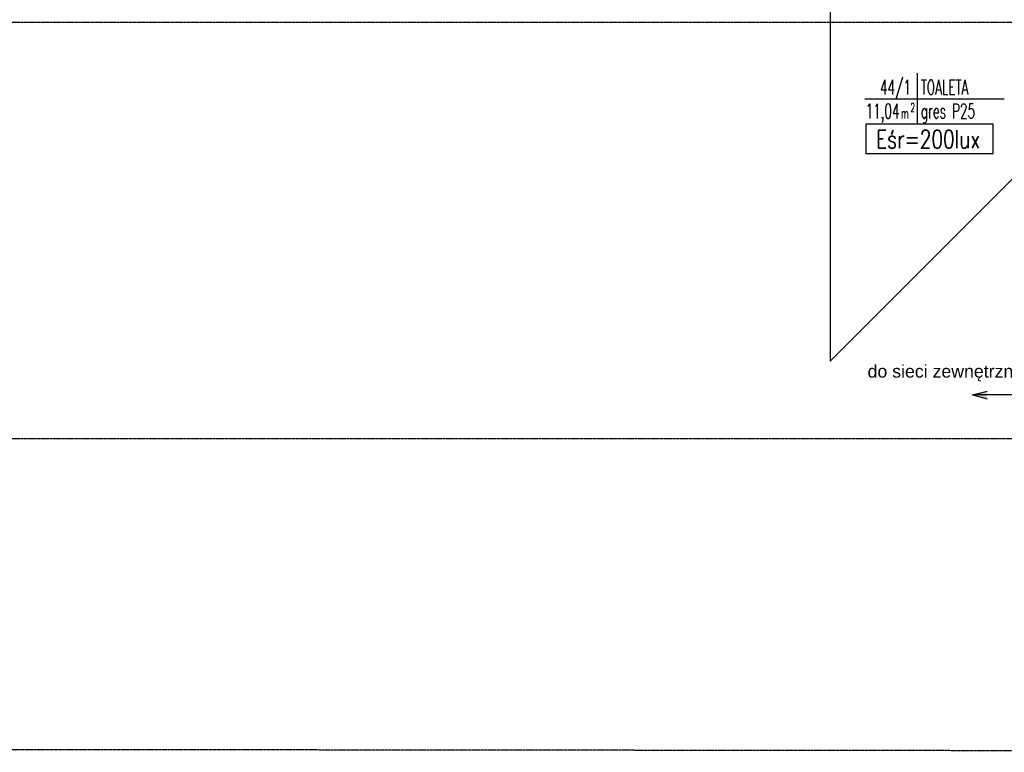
# Model space of a CAD drawing. Header units: inches. Extents: x -281236 to -70395, y 38777 to 102341.
# Tile 101 of 244: x -140771 to -139684, y 48180 to 48990. Entities that reach past the tile are written whole.
import ezdxf
from ezdxf.enums import TextEntityAlignment as Align

# ---------------------------------------------------------------- set-up
doc = ezdxf.new("R2010")
doc.units = ezdxf.units.IN
doc.header["$MEASUREMENT"] = 0
doc.linetypes.add('CENTER', pattern=[2, 1.25, -0.25, 0.25, -0.25])
doc.layers.get('0').update_dxf_attribs({"color": 101})
for name, color, linetype in [('E-90', 6, 'Continuous'), ('E-OPIS-POM', 6, 'Continuous'), ('E35', 6, 'Continuous'), ('Ins-wod', 152, 'Continuous'), ('Os-osie glowne', 8, 'CENTER')]:
    doc.layers.add(name, color=color, linetype=linetype)
doc.styles.add('KA wymiar', font='romans.shx', dxfattribs={"width": 0.6})
doc.styles.add('ROMANS', font='romans', dxfattribs={"width": 0.85})
doc.styles.add('TYTUL2', font='ARIAL.TTF')

# ---------------------------------------------------------------- blocks, each defined once
blk = doc.blocks.new('pow')
for p, q in [((0, 0.523), (0, -0.523)), ((-1.075, 0), (1.78, 0))]:
    blk.add_line(p, q)
at = {"style": 'KA wymiar', "width": 0.6}
for s, height, p in [('2', 0.18, (-0.139, -0.27)), ('m', 0.21, (-0.333, -0.401))]:
    blk.add_text(s, height=height, dxfattribs=at).set_placement(p)
for tag, p in [('01', (-0.131, 0.084)), ('000.00', (-0.364, -0.401))]:
    blk.add_attdef(tag, text='', height=0.3, dxfattribs=at).set_placement(p, align=Align.RIGHT)
for tag, p in [('POMIESZCZENIE', (0.071, 0.084)), ('POSADZKA', (0.071, -0.401))]:
    blk.add_attdef(tag, p, '', height=0.3, dxfattribs=at)

msp = doc.modelspace()

# ---------------------------------------------------------------- hatches: boundary and pattern name
at = {"layer": 'Ins-wod'}
msp.add_hatch(color=256, dxfattribs=at).paths.add_polyline_path([(-139703.18, 48579.01), (-139703.18, 48570.66), (-139719.22, 48574.83)])

# ---------------------------------------------------------------- linework, layer by layer
at = {"layer": 'E35'}
for p, q in [((-139876.59, 48612.34), (-139238.83, 49250.1)), ((-139876.59, 49214.64), (-139876.59, 48612.34))]:
    msp.add_line(p, q, dxfattribs=at)
at = {"layer": 'E35', "linetype": 'Continuous', "ltscale": 0.3}
msp.add_lwpolyline([(-139836.86, 48841.7), (-139696.52, 48841.7), (-139696.52, 48873.97), (-139836.86, 48873.97)], close=True, dxfattribs=at)
at = {"layer": 'Ins-wod'}
for p, q in [((-139719.22, 48574.83), (-139703.18, 48579.01)), ((-139671.99, 48574.83), (-139719.22, 48574.83)), ((-139719.22, 48574.83), (-139703.18, 48570.66))]:
    msp.add_line(p, q, dxfattribs=at)
at = {"layer": 'Os-osie glowne'}
msp.add_line((-138010.88, 48179.92), (-143318.47, 48185.52), dxfattribs=at)
for points in [[(-143318.47, 48986.7), (-138010.88, 48986.7)], [(-143318.47, 48526.7), (-138010.88, 48526.7)]]:
    msp.add_lwpolyline(points, dxfattribs=at)

# ---------------------------------------------------------------- block references
at = {"layer": 'E-OPIS-POM', "xscale": 54, "yscale": 54, "zscale": 54}
msp.add_blockref('pow', (-139780.22, 48902.21), dxfattribs=at).add_auto_attribs({'000.00': '11,04', '01': '44/1', 'POMIESZCZENIE': 'TOALETA', 'POSADZKA': 'gres P25'})

# ---------------------------------------------------------------- texts
at = {"layer": 'E-90', "style": 'ROMANS', "width": 0.75}
msp.add_text('Eśr=200lux', height=20, rotation=360, dxfattribs=at).set_placement((-139768.2, 48857.54), align=Align.MIDDLE)
at = {"layer": 'Ins-wod', "style": 'TYTUL2'}
msp.add_text('do sieci zewnętrznej KD', height=14, dxfattribs=at).set_placement((-139835.09, 48594.04, 0))

doc.saveas('drawing.dxf')
